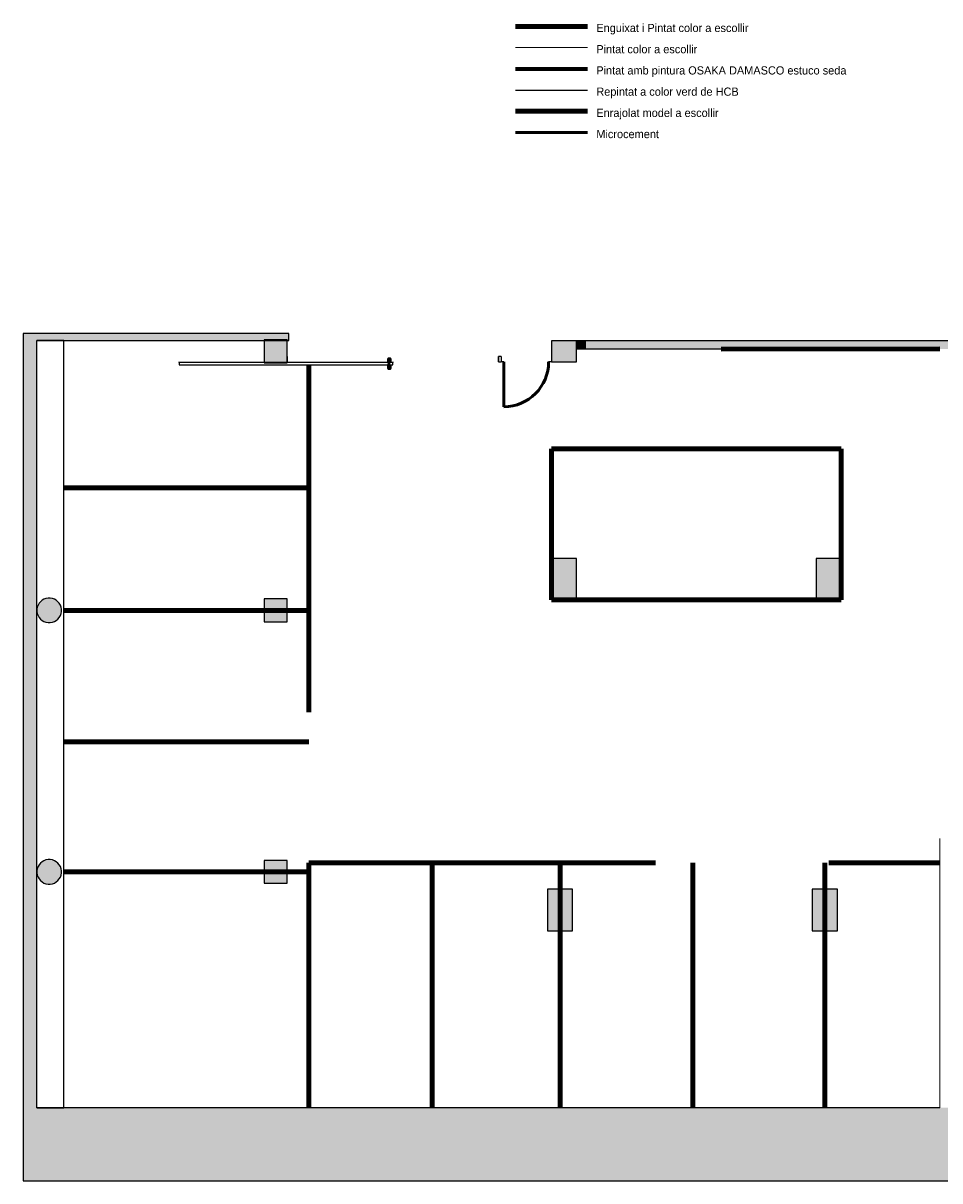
# Model space of a CAD drawing. Header units: metres. Extents: x -1 to 430, y -6 to 34.
# Tile 2 of 5: x 391 to 408, y 13 to 34. Entities that reach past the tile are written whole.
import ezdxf

# ---------------------------------------------------------------- set-up
doc = ezdxf.new("R2010")
doc.units = ezdxf.units.M
doc.linetypes.add('CONTINUA', pattern=[0])
doc.linetypes.add('VERDECKT', pattern=[9.525, 6.35, -3.175])
for name, color, linetype, lineweight in [('3D PS-1 MUR', 7, 'CONTINUA', 25), ('3D PS-1 MUR NOU', 7, 'CONTINUA', 25), ('3D PS-1 PILAR', 7, 'CONTINUA', 25), ('LEGENDA  REVESTIMENT  text', 7, 'CONTINUA', 25), ('LEGENDA  REVESTIMENT enrajorat (Roig)', 7, 'CONTINUA', 25), ('LEGENDA  REVESTIMENT microcement  (Blau clar)', 7, 'CONTINUA', 25), ('LEGENDA  REVESTIMENT pintat (blau fosc)', 7, 'CONTINUA', 25), ('LEGENDA  REVESTIMENT pintat verd (verd)', 7, 'CONTINUA', 25), ('LEGENDA  REVESTIMENT repintat  (Groc)', 7, 'CONTINUA', 25), ('LEGENDA REVESTIMENT  enguixat i pintat (lila)', 7, 'CONTINUA', 25), ('PS-1  REVESTIMENT pintat (blau fosc)', 7, 'CONTINUA', 25), ('PS-1 REVESTIMENT  enguixat i pintat (lila)', 7, 'CONTINUA', 25)]:
    doc.layers.add(name, color=color, linetype=linetype, lineweight=lineweight)
doc.styles.add('Century Gothic', font='txt')

# ---------------------------------------------------------------- blocks, each defined once
blk = doc.blocks.new('_CLOSEDFILLED')
at = {"color": 0, "linetype": 'ByBlock', "lineweight": -2}
blk.add_solid([(-1, 0), (0, 0), (-1, 0)], dxfattribs=at)

msp = doc.modelspace()

# ---------------------------------------------------------------- hatches: boundary and pattern name
at = {"layer": '3D PS-1 MUR', "linetype": 'CONTINUA', "lineweight": 18, "true_color": 0xa0a0a0, "transparency": 33554687}
for points in [[(391.15, 28.364), (391.15, 12.841), (391.4, 12.841), (391.4, 28.364)], [(396.016, 28.364), (391.4, 28.364), (391.4, 28.234), (396.016, 28.234)], [(401.459, 28.23), (401.286, 28.23), (401.286, 28.08), (401.459, 28.08)], [(403.259, 28.23), (401.459, 28.23), (401.459, 28.08), (403.259, 28.08)], [(426.846, 28.23), (403.259, 28.23), (403.259, 28.08), (426.815, 28.08)], [(391.4, 12.841), (400.756, 12.841), (400.756, 14.181), (391.4, 14.181)], [(400.756, 12.841), (417.691, 12.841), (417.691, 14.181), (400.756, 14.181)]]:
    msp.add_hatch(color=253, dxfattribs=at).paths.add_polyline_path(points)
at = {"layer": '3D PS-1 PILAR', "linetype": 'CONTINUA', "lineweight": 18, "transparency": 33554687}
for points in [[(395.566, 27.825), (395.986, 27.825), (395.986, 28.245), (395.566, 28.245)], [(400.826, 27.841), (401.286, 27.841), (401.286, 28.23), (400.826, 28.23)], [(400.826, 23.481), (401.286, 23.481), (401.286, 24.241), (400.826, 24.241)], [(405.676, 23.481), (406.136, 23.481), (406.136, 24.241), (405.676, 24.241)], [(391.646, 23.515), (391.607, 23.515), (391.568, 23.509), (391.531, 23.495), (391.497, 23.476), (391.467, 23.45), (391.442, 23.42), (391.422, 23.386), (391.409, 23.349), (391.402, 23.31), (391.402, 23.271), (391.409, 23.232), (391.422, 23.195), (391.442, 23.161), (391.467, 23.131), (391.497, 23.106), (391.531, 23.086), (391.568, 23.073), (391.607, 23.066), (391.646, 23.066), (391.685, 23.073), (391.722, 23.086), (391.756, 23.106), (391.786, 23.131), (391.811, 23.161), (391.831, 23.195), (391.844, 23.232), (391.851, 23.271), (391.851, 23.31), (391.844, 23.349), (391.831, 23.386), (391.811, 23.42), (391.786, 23.45), (391.756, 23.476), (391.722, 23.495), (391.685, 23.509)], [(395.566, 23.081), (395.986, 23.081), (395.986, 23.501), (395.566, 23.501)], [(391.646, 18.725), (391.607, 18.725), (391.568, 18.719), (391.531, 18.705), (391.497, 18.686), (391.467, 18.66), (391.442, 18.63), (391.422, 18.596), (391.409, 18.559), (391.402, 18.52), (391.402, 18.481), (391.409, 18.442), (391.422, 18.405), (391.442, 18.371), (391.467, 18.341), (391.497, 18.316), (391.531, 18.296), (391.568, 18.283), (391.607, 18.276), (391.646, 18.276), (391.685, 18.283), (391.722, 18.296), (391.756, 18.316), (391.786, 18.341), (391.811, 18.371), (391.831, 18.405), (391.844, 18.442), (391.851, 18.481), (391.851, 18.52), (391.844, 18.559), (391.831, 18.596), (391.811, 18.63), (391.786, 18.66), (391.756, 18.686), (391.722, 18.705), (391.685, 18.719)], [(395.566, 18.291), (395.986, 18.291), (395.986, 18.711), (395.566, 18.711)], [(400.756, 17.421), (401.216, 17.421), (401.216, 18.181), (400.756, 18.181)], [(405.606, 17.421), (406.066, 17.421), (406.066, 18.181), (405.606, 18.181)]]:
    msp.add_hatch(color=9, dxfattribs=at).paths.add_polyline_path(points)

# ---------------------------------------------------------------- linework, layer by layer
at = {"layer": '3D PS-1 MUR', "color": 7, "linetype": 'CONTINUA', "lineweight": 25, "transparency": 33554687}
for p, q in [((391.15, 28.364), (391.15, 12.841)), ((391.4, 28.364), (391.15, 28.364)), ((396.016, 28.364), (391.4, 28.364)), ((391.896, 28.234), (391.4, 28.234)), ((391.4, 28.234), (391.896, 28.234)), ((391.4, 14.181), (391.4, 28.234)), ((391.896, 14.181), (391.896, 28.234)), ((391.896, 28.234), (396.016, 28.234)), ((396.016, 28.234), (396.016, 28.364)), ((401.459, 28.23), (401.286, 28.23)), ((401.286, 28.23), (401.286, 28.08)), ((403.259, 28.23), (401.459, 28.23)), ((426.846, 28.23), (403.259, 28.23)), ((401.286, 28.08), (401.459, 28.08)), ((401.459, 28.08), (403.259, 28.08)), ((403.259, 28.08), (407.943, 28.08)), ((399.856, 27.841), (399.856, 27.941)), ((399.906, 27.941), (399.856, 27.941)), ((399.856, 27.841), (399.906, 27.841)), ((399.906, 27.941), (399.906, 27.841)), ((399.956, 27.841), (399.906, 27.841)), ((400.826, 27.841), (400.776, 27.841)), ((391.4, 14.181), (391.896, 14.181)), ((391.896, 14.181), (391.4, 14.181)), ((400.756, 14.181), (391.896, 14.181)), ((407.943, 14.181), (400.756, 14.181)), ((391.15, 12.841), (391.4, 12.841)), ((391.4, 12.841), (400.756, 12.841)), ((400.756, 12.841), (417.691, 12.841))]:
    msp.add_line(p, q, dxfattribs=at)
at = {"layer": '3D PS-1 MUR', "color": 202, "linetype": 'CONTINUA', "lineweight": 50, "transparency": 33554687}
msp.add_line((399.956, 27.841), (399.956, 27.021), dxfattribs=at)
at = {"layer": '3D PS-1 MUR', "color": 7, "linetype": 'CONTINUA', "lineweight": 25, "transparency": 33554687}
for points in [[(397.923, 27.831), (394.006, 27.831), (394.006, 27.841), (394.006, 27.791), (397.923, 27.791), (397.923, 27.841), (397.923, 27.831)], [(395.989, 27.941), (395.989, 27.891), (395.989, 27.841), (395.989, 27.891), (395.989, 27.941)], [(399.856, 27.941), (399.856, 27.891), (399.856, 27.841), (399.856, 27.891), (399.856, 27.941)]]:
    msp.add_lwpolyline(points, close=True, dxfattribs=at)
at = {"layer": '3D PS-1 MUR', "color": 202, "linetype": 'CONTINUA', "lineweight": 50, "transparency": 33554687}
for points in [[(397.873, 27.831), (397.843, 27.831), (397.843, 27.901), (397.873, 27.901), (397.873, 27.831)], [(397.873, 27.791), (397.843, 27.791), (397.843, 27.721), (397.873, 27.721), (397.873, 27.791)]]:
    msp.add_lwpolyline(points, close=True, dxfattribs=at)
msp.add_arc((399.956, 27.841), 0.82, 270, 0, dxfattribs=at)
at = {"layer": '3D PS-1 MUR NOU', "color": 240, "linetype": 'VERDECKT', "lineweight": 140, "transparency": 33554687}
for p, q in [((396.383, 27.776), (396.383, 18.485)), ((406.136, 26.247), (400.826, 26.247)), ((400.826, 26.247), (400.826, 23.481)), ((406.136, 26.247), (406.136, 23.481)), ((396.383, 25.533), (391.895, 25.533)), ((406.136, 23.481), (400.826, 23.481)), ((396.383, 23.291), (391.895, 23.291)), ((396.383, 20.88), (391.895, 20.88)), ((396.383, 18.665), (396.383, 14.181)), ((396.383, 18.665), (407.943, 18.665)), ((398.644, 18.665), (398.644, 14.181)), ((400.986, 18.665), (400.986, 14.181)), ((403.415, 18.665), (403.415, 14.181)), ((405.836, 18.665), (405.836, 14.181)), ((396.383, 18.501), (391.895, 18.501))]:
    msp.add_line(p, q, dxfattribs=at)
at = {"layer": '3D PS-1 PILAR', "color": 7, "linetype": 'CONTINUA', "lineweight": 25, "transparency": 33554687}
for p, q in [((395.986, 28.245), (395.566, 28.245)), ((395.566, 28.245), (395.566, 27.825)), ((395.986, 27.825), (395.986, 28.245)), ((401.286, 28.23), (400.826, 28.23)), ((400.826, 28.23), (400.826, 27.841)), ((401.286, 27.841), (401.286, 28.23)), ((395.566, 27.825), (395.986, 27.825)), ((400.826, 27.841), (401.286, 27.841)), ((401.286, 24.241), (400.826, 24.241)), ((400.826, 24.241), (400.826, 23.481)), ((401.286, 23.481), (401.286, 24.241)), ((406.136, 24.241), (405.676, 24.241)), ((405.676, 24.241), (405.676, 23.481)), ((406.136, 23.481), (406.136, 24.241)), ((391.409, 23.349), (391.402, 23.31)), ((391.422, 23.386), (391.409, 23.349)), ((391.442, 23.42), (391.422, 23.386)), ((391.467, 23.45), (391.442, 23.42)), ((391.497, 23.476), (391.467, 23.45)), ((391.531, 23.495), (391.497, 23.476)), ((391.568, 23.509), (391.531, 23.495)), ((391.607, 23.515), (391.568, 23.509)), ((391.646, 23.515), (391.607, 23.515)), ((391.685, 23.509), (391.646, 23.515)), ((391.722, 23.495), (391.685, 23.509)), ((391.756, 23.476), (391.722, 23.495)), ((391.786, 23.45), (391.756, 23.476)), ((391.811, 23.42), (391.786, 23.45)), ((391.831, 23.386), (391.811, 23.42)), ((391.844, 23.349), (391.831, 23.386)), ((391.851, 23.31), (391.844, 23.349)), ((395.986, 23.501), (395.566, 23.501)), ((395.566, 23.501), (395.566, 23.081)), ((395.986, 23.081), (395.986, 23.501)), ((400.826, 23.481), (401.286, 23.481)), ((405.676, 23.481), (406.136, 23.481)), ((391.402, 23.31), (391.402, 23.271)), ((391.402, 23.271), (391.409, 23.232)), ((391.409, 23.232), (391.422, 23.195)), ((391.422, 23.195), (391.442, 23.161)), ((391.442, 23.161), (391.467, 23.131)), ((391.467, 23.131), (391.497, 23.106)), ((391.756, 23.106), (391.786, 23.131)), ((391.786, 23.131), (391.811, 23.161)), ((391.811, 23.161), (391.831, 23.195)), ((391.831, 23.195), (391.844, 23.232)), ((391.844, 23.232), (391.851, 23.271)), ((391.851, 23.271), (391.851, 23.31)), ((391.497, 23.106), (391.531, 23.086)), ((391.531, 23.086), (391.568, 23.073)), ((391.568, 23.073), (391.607, 23.066)), ((391.607, 23.066), (391.646, 23.066)), ((391.646, 23.066), (391.685, 23.073)), ((391.685, 23.073), (391.722, 23.086)), ((391.722, 23.086), (391.756, 23.106)), ((395.566, 23.081), (395.986, 23.081)), ((391.497, 18.686), (391.467, 18.66)), ((391.531, 18.705), (391.497, 18.686)), ((391.568, 18.719), (391.531, 18.705)), ((391.607, 18.725), (391.568, 18.719)), ((391.646, 18.725), (391.607, 18.725)), ((391.685, 18.719), (391.646, 18.725)), ((391.722, 18.705), (391.685, 18.719)), ((391.756, 18.686), (391.722, 18.705)), ((391.786, 18.66), (391.756, 18.686)), ((395.986, 18.711), (395.566, 18.711)), ((395.566, 18.711), (395.566, 18.291)), ((395.986, 18.291), (395.986, 18.711)), ((391.409, 18.559), (391.402, 18.52)), ((391.402, 18.52), (391.402, 18.481)), ((391.402, 18.481), (391.409, 18.442)), ((391.422, 18.596), (391.409, 18.559)), ((391.442, 18.63), (391.422, 18.596)), ((391.467, 18.66), (391.442, 18.63)), ((391.811, 18.63), (391.786, 18.66)), ((391.831, 18.596), (391.811, 18.63)), ((391.844, 18.559), (391.831, 18.596)), ((391.851, 18.52), (391.844, 18.559)), ((391.844, 18.442), (391.851, 18.481)), ((391.851, 18.481), (391.851, 18.52)), ((391.409, 18.442), (391.422, 18.405)), ((391.422, 18.405), (391.442, 18.371)), ((391.442, 18.371), (391.467, 18.341)), ((391.467, 18.341), (391.497, 18.316)), ((391.497, 18.316), (391.531, 18.296)), ((391.531, 18.296), (391.568, 18.283)), ((391.568, 18.283), (391.607, 18.276)), ((391.607, 18.276), (391.646, 18.276)), ((391.646, 18.276), (391.685, 18.283)), ((391.685, 18.283), (391.722, 18.296)), ((391.722, 18.296), (391.756, 18.316)), ((391.756, 18.316), (391.786, 18.341)), ((391.786, 18.341), (391.811, 18.371)), ((391.811, 18.371), (391.831, 18.405)), ((391.831, 18.405), (391.844, 18.442)), ((395.566, 18.291), (395.986, 18.291)), ((401.216, 18.181), (400.756, 18.181)), ((400.756, 18.181), (400.756, 17.421)), ((401.216, 17.421), (401.216, 18.181)), ((406.066, 18.181), (405.606, 18.181)), ((405.606, 18.181), (405.606, 17.421)), ((406.066, 17.421), (406.066, 18.181)), ((400.756, 17.421), (401.216, 17.421)), ((405.606, 17.421), (406.066, 17.421))]:
    msp.add_line(p, q, dxfattribs=at)
at = {"layer": 'LEGENDA  REVESTIMENT enrajorat (Roig)', "color": 240, "linetype": 'CONTINUA', "lineweight": 140, "transparency": 33554687}
msp.add_line((400.168, 32.434), (401.488, 32.434), dxfattribs=at)
at = {"layer": 'LEGENDA  REVESTIMENT microcement  (Blau clar)', "color": 4, "linetype": 'CONTINUA', "lineweight": 50, "transparency": 33554687}
msp.add_line((400.168, 32.045), (401.488, 32.045), dxfattribs=at)
at = {"layer": 'LEGENDA  REVESTIMENT pintat (blau fosc)', "color": 180, "linetype": 'CONTINUA', "lineweight": 13, "transparency": 33554687}
msp.add_line((400.168, 33.6), (401.488, 33.6), dxfattribs=at)
at = {"layer": 'LEGENDA  REVESTIMENT pintat verd (verd)', "color": 100, "linetype": 'CONTINUA', "lineweight": 70, "transparency": 33554687}
msp.add_line((400.168, 33.211), (401.488, 33.211), dxfattribs=at)
at = {"layer": 'LEGENDA  REVESTIMENT repintat  (Groc)', "color": 7, "linetype": 'CONTINUA', "lineweight": 25, "transparency": 33554687}
msp.add_line((400.168, 32.823), (401.488, 32.823), dxfattribs=at)
at = {"layer": 'LEGENDA REVESTIMENT  enguixat i pintat (lila)', "color": 220, "linetype": 'CONTINUA', "lineweight": 100, "transparency": 33554687}
msp.add_line((400.168, 33.989), (401.488, 33.989), dxfattribs=at)
at = {"layer": 'PS-1  REVESTIMENT pintat (blau fosc)', "color": 180, "linetype": 'CONTINUA', "lineweight": 13, "transparency": 33554687}
msp.add_line((401.286, 28.08), (403.936, 28.078), dxfattribs=at)
for points in [[(396.016, 28.234), (395.986, 28.245), (395.986, 27.825), (395.566, 27.825), (395.566, 28.234), (391.4, 28.234), (391.4, 14.181), (407.943, 14.181), (407.943, 19.114)], [(400.826, 27.841), (401.286, 27.841), (401.286, 28.08)]]:
    msp.add_lwpolyline(points, dxfattribs=at)
at = {"layer": 'PS-1 REVESTIMENT  enguixat i pintat (lila)', "color": 220, "linetype": 'VERDECKT', "lineweight": 100, "transparency": 33554687}
msp.add_line((407.943, 28.08), (403.936, 28.078), dxfattribs=at)

# ---------------------------------------------------------------- block references
at = {"layer": '3D PS-1 PILAR', "color": 7, "linetype": 'CONTINUA', "lineweight": 25, "transparency": 33554687, "xscale": 0.0002666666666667, "yscale": 0.0002666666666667, "zscale": 0.0002666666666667}
for p in [(391.626, 23.291), (391.626, 18.501)]:
    msp.add_blockref('_CLOSEDFILLED', p, dxfattribs=at)

# ---------------------------------------------------------------- texts
at = {"layer": 'LEGENDA  REVESTIMENT  text', "color": 7, "linetype": 'CONTINUA', "lineweight": 25, "transparency": 33554687, "char_height": 0.15, "attachment_point": 1, "style": 'Century Gothic'}
for s, insert, width in [('Enguixat\\~i\\~Pintat\\~color\\~a\\~escollir\\~\\~', (401.65, 34.035), 3.2925), ('Pintat\\~color\\~a\\~escollir', (401.65, 33.646), 2.1575), ('Pintat\\~amb\\~pintura\\~OSAKA\\~DAMASCO\\~estuco\\~seda', (401.65, 33.257), 5.21), ('Repintat\\~a\\~color\\~verd\\~de\\~HCB', (401.65, 32.868), 3.0425), ('Enrajolat\\~model\\~a\\~escollir', (401.65, 32.479), 2.6), ('Microcement', (401.65, 32.091), 1.4425)]:
    msp.add_mtext(s, dxfattribs=dict(at, insert=insert, width=width))

doc.saveas('drawing.dxf')
